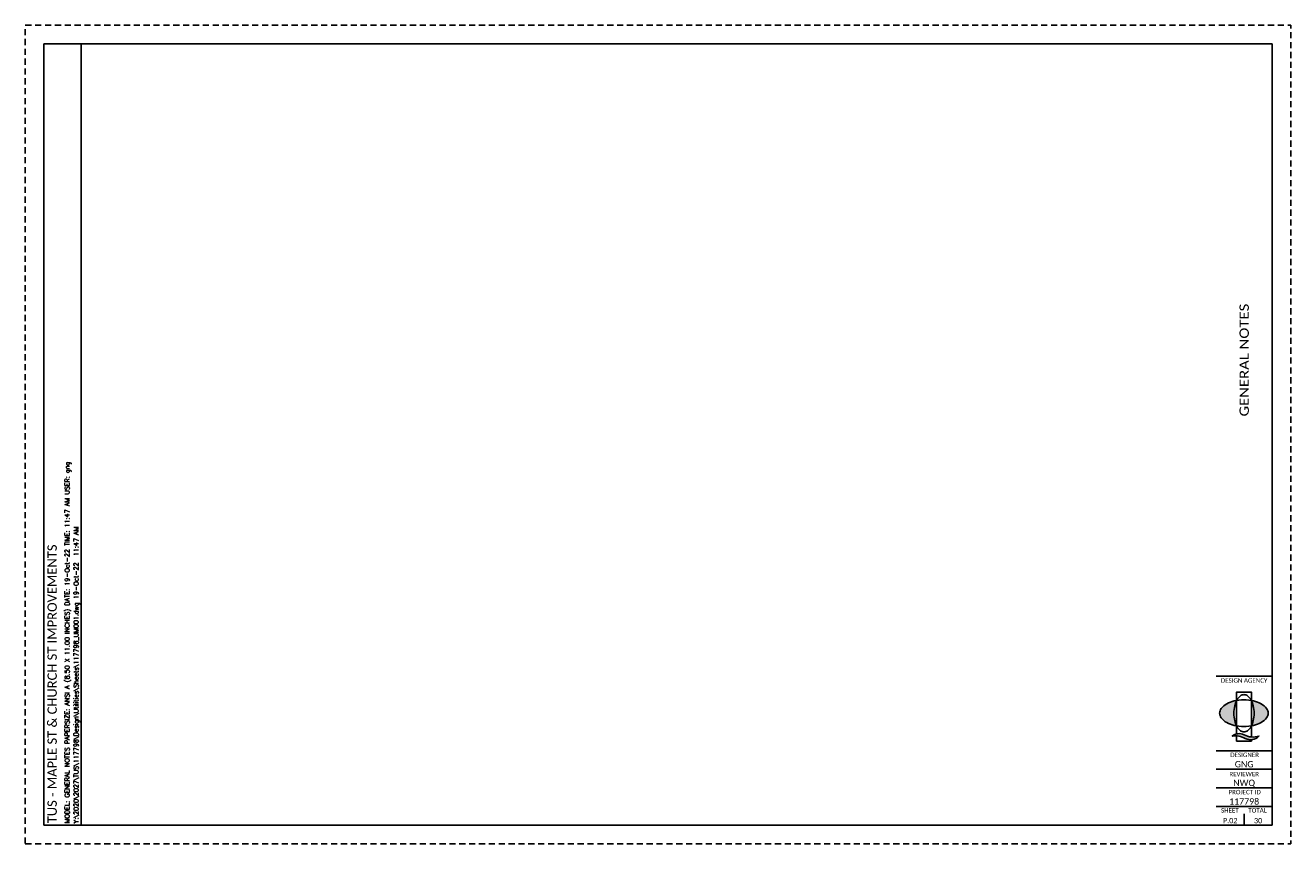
# Model space of a CAD drawing. Header units: feet. Extents: x 0 to 34, y 0 to 22.
import ezdxf
from ezdxf.enums import TextEntityAlignment as Align

# ---------------------------------------------------------------- set-up
doc = ezdxf.new("R2010")
doc.units = ezdxf.units.FT
doc.header["$MEASUREMENT"] = 0
doc.linetypes.add('OhDOT_USTN3', pattern=[0.22, 0.165, -0.055])
for name, color, linetype in [('SH_Border', 7, 'Continuous'), ('SH_Cut_Line', 7, 'OhDOT_USTN3'), ('SH_Data', 7, 'Continuous'), ('SH_Hatch', 14, 'Continuous'), ('SH_TextM', 7, 'Continuous')]:
    doc.layers.add(name, color=color, linetype=linetype)
doc.styles.add('DwgStamp', font='romans.shx')
doc.styles.add('Font 70-Main Title', font='calibri.ttf', dxfattribs={"width": 1.15, "height": 0.25})
doc.styles.add('Straight Minimum (0.12) Font 30', font='calibri.ttf', dxfattribs={"height": 0.12})
doc.styles.add('Straight Sub-Title (0.17) Font 30', font='calibri.ttf', dxfattribs={"height": 0.17})
doc.styles.add('Straight-Normal', font='calibri.ttf', dxfattribs={"height": 0.14})
doc.styles.add('Straight-Sub Title', font='calibri.ttf', dxfattribs={"height": 0.17})

# ---------------------------------------------------------------- blocks, each defined once
blk = doc.blocks.new('A$C1697e795')
at = {"layer": 'SH_Hatch'}
for points in [[(-0.11, 0.09, -0.0615), (-0.088, 0.151), (-0.088, 0.152, 0.014092), (-0.117, 0.147, 0.069705), (-0.205, 0.113, 0.105975), (-0.272, 0.056, 0.163104), (-0.29, 0.001, 0.163049), (-0.272, -0.054, 0.105975), (-0.205, -0.112, 0.069705), (-0.117, -0.145, 0.014089), (-0.088, -0.151, -0.061487), (-0.11, -0.09, -0.054987), (-0.12, 0, -0.054987)], [(0.111, 0.09, 0.0615), (0.089, 0.151), (0.089, 0.152, -0.014092), (0.118, 0.147, -0.069705), (0.206, 0.113, -0.105975), (0.273, 0.056, -0.163104), (0.291, 0.001, -0.163049), (0.273, -0.054, -0.105975), (0.206, -0.112, -0.069705), (0.118, -0.145, -0.014089), (0.089, -0.151, 0.061487), (0.111, -0.09, 0.054987), (0.121, 0, 0.054987)], [(0.002, -0.257, 0.297692), (-0.14, -0.273, -0.180432), (0.016, -0.302, 0.32264), (0.179, -0.273, -0.20237)]]:
    blk.add_hatch(color=256, dxfattribs=at).paths.add_polyline_path(points)
at = {"layer": 'SH_TextM'}
for points in [[(-0.205, -0.112, 0.069705), (-0.117, -0.145, 0.055931), (-0.001, -0.158, 0.055931), (0.116, -0.145, 0.069705), (0.204, -0.112, 0.105975), (0.27, -0.054, 0.163076), (0.289, 0.001, 0.163076), (0.27, 0.056, 0.105975), (0.204, 0.113, 0.069705), (0.116, 0.147, 0.055931), (-0.001, 0.16, 0.055931), (-0.117, 0.147, 0.069705), (-0.205, 0.113, 0.105975), (-0.272, 0.056, 0.163076), (-0.29, 0.001, 0.163076), (-0.272, -0.054, 0.105975)], [(0.111, -0.09, 0.054987), (0.121, 0, 0.054987), (0.111, 0.09, 0.0688), (0.085, 0.158, 0.105699), (0.042, 0.209, 0.165247), (0, 0.223, 0.165247), (-0.041, 0.209, 0.105699), (-0.085, 0.158, 0.0688), (-0.11, 0.09, 0.054987), (-0.12, 0, 0.054987), (-0.11, -0.09, 0.0688), (-0.085, -0.158, 0.105699), (-0.041, -0.209, 0.165247), (0, -0.223, 0.165247), (0.042, -0.209, 0.105699), (0.085, -0.158, 0.0688)], [(0.016, -0.302, 0.180432), (-0.14, -0.273, -0.297692), (0.002, -0.257, 0.20237), (0.179, -0.273, -0.32264)]]:
    blk.add_lwpolyline(points, format="xyb", close=True, dxfattribs=at)
for points in [[(-0.088, -0.247), (-0.088, 0.253), (0.089, 0.253), (0.089, -0.283)], [(0.089, -0.316), (0.089, -0.332), (-0.088, -0.332), (-0.088, -0.27)]]:
    blk.add_lwpolyline(points, dxfattribs=at)

msp = doc.modelspace()

# ---------------------------------------------------------------- linework, layer by layer
at = {"layer": 'SH_Border', "linetype": 'Continuous', "flags": 128}
msp.add_lwpolyline([(0.5, 21.5), (33.5, 21.5), (33.5, 0.5), (0.5, 0.5), (0.5, 21.5)], close=True, dxfattribs=at)
for points in [[(1.5, 0.5), (1.5, 21.5)], [(32, 4.5), (33.5, 4.5)], [(32, 2.5), (33.5, 2.5)], [(32, 2), (33.5, 2)], [(32, 1.5), (33.5, 1.5)], [(32, 1), (33.5, 1)]]:
    msp.add_lwpolyline(points, dxfattribs=at)
at = {"layer": 'SH_Border'}
msp.add_lwpolyline([(32.75, 0.8), (32.75, 0.5)], dxfattribs=at)
at = {"layer": 'SH_Cut_Line', "color": 7, "linetype": 'OhDOT_USTN3', "flags": 128}
msp.add_lwpolyline([(0, 0), (34, 0), (34, 22), (0, 22), (0, 0)], close=True, dxfattribs=at)

# ---------------------------------------------------------------- block references
at = {"layer": 'SH_Border', "xscale": 2.25, "yscale": 2.25, "zscale": 2.25}
msp.add_blockref('A$C1697e795', (32.744, 3.506), dxfattribs=at)

# ---------------------------------------------------------------- texts
at = {"layer": 'SH_Data', "style": 'Font 70-Main Title', "width": 1.15}
msp.add_text('GENERAL NOTES', height=0.25, rotation=90, dxfattribs=at).set_placement((32.75, 13), align=Align.MIDDLE_CENTER)
at = {"layer": 'SH_Data', "linetype": 'Continuous', "style": 'DwgStamp'}
for s, p in [('MODEL: GENERAL NOTES PAPERSIZE: ANSI A (8.50 X 11.00 INCHES) DATE: 19-Oct-22 TIME: 11:47 AM USER: gng', (1.188, 0.55)), ('Y:\\2020\\2027\\TUS\\117798\\Design\\Utilities\\Sheets\\117798_UM001.dwg 19-Oct-22  11:47 AM', (1.425, 0.55))]:
    msp.add_text(s, height=0.125, rotation=90, dxfattribs=at).set_placement(p)
at = {"layer": 'SH_Data', "style": 'Straight Sub-Title (0.17) Font 30'}
msp.add_text('TUS - MAPLE ST & CHURCH ST IMPROVEMENTS', height=0.25, rotation=90, dxfattribs=at).set_placement((0.721, 0.55), align=Align.MIDDLE_LEFT)
at = {"layer": 'SH_Data', "style": 'Straight-Sub Title'}
for s, p in [('GNG', (32.75, 2)), ('NWQ', (32.75, 1.5)), ('117798', (32.75, 1))]:
    msp.add_text(s, height=0.17, dxfattribs=at).set_placement(p, align=Align.BOTTOM_CENTER)
at = {"layer": 'SH_Data', "style": 'Straight-Normal'}
for s, p in [('P.02', (32.375, 0.551)), ('30', (33.125, 0.549))]:
    msp.add_text(s, height=0.14, dxfattribs=at).set_placement(p, align=Align.CENTER)
at = {"layer": 'SH_Data', "char_height": 0.12, "style": 'Straight Minimum (0.12) Font 30'}
for s, insert, width, attachment_point in [('DESIGN AGENCY', (32.124, 4.448), 1.94049, 1), ('DESIGNER', (32.378, 2.448), 1.0279, 1), ('REVIEWER', (32.75, 1.931), 1.0279, 2), ('PROJECT ID', (32.328, 1.447), 1.27835, 1), ('SHEET', (32.129, 0.957), 1.0279, 1), ('TOTAL', (32.862, 0.957), 1.0279, 1)]:
    msp.add_mtext(s, dxfattribs=dict(at, insert=insert, width=width, attachment_point=attachment_point))

doc.saveas('drawing.dxf')
